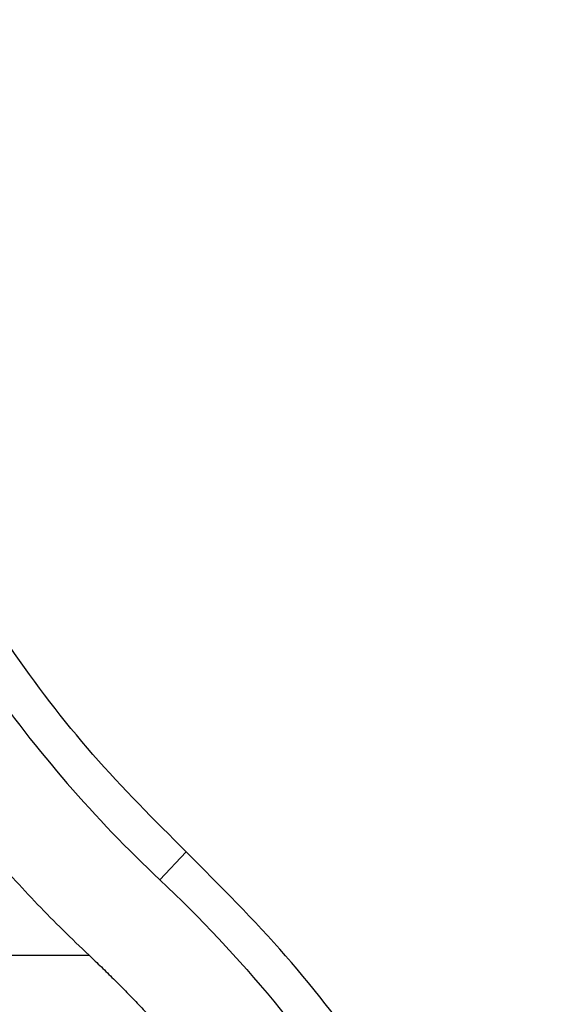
# Paper-space layout '1012-790 Hybird 2way' of a CAD drawing. Header units: millimetres. Extents: x 51 to 2966, y 67 to 3970.
# Tile 42 of 110: x 128 to 148, y 3267 to 3305. Entities that reach past the tile are written whole.
import ezdxf

# ---------------------------------------------------------------- set-up
doc = ezdxf.new("R2010")
doc.units = ezdxf.units.MM

psp = doc.layouts.new('1012-790 Hybird 2way')

# ---------------------------------------------------------------- linework, layer by layer
at = {"color": 7, "linetype": 'Continuous', "lineweight": 25}
for p, q in [((134.289, 3273.24), (133.272, 3272.159)), ((120.805, 3269.245), (130.532, 3269.245))]:
    psp.add_line(p, q, dxfattribs=at)
for points, knots in [([(113.332, 3309.027), (113.333, 3308.795), (113.335, 3308.331), (113.349, 3307.634), (113.371, 3306.937), (113.402, 3306.24), (113.443, 3305.543), (113.492, 3304.846), (113.55, 3304.15), (113.683, 3302.759), (113.95, 3300.681), (114.446, 3297.937), (115.082, 3295.224), (116.108, 3291.67), (117.723, 3287.334), (119.774, 3283.183), (121.665, 3279.989), (123.209, 3277.663), (124.869, 3275.42), (126.347, 3273.623), (127.585, 3272.229), (128.542, 3271.207), (129.521, 3270.209), (130.195, 3269.566), (130.532, 3269.245)], [0, 0, 0, 0, 0.01564, 0.031281, 0.046926, 0.062578, 0.078239, 0.093912, 0.109599, 0.125302, 0.187996, 0.250559, 0.312956, 0.375512, 0.499517, 0.623893, 0.686658, 0.749288, 0.811775, 0.874417, 0.905873, 0.937276, 0.968644, 1, 1, 1, 1]), ([(117.332, 3309.027), (117.332, 3307.295), (117.422, 3305.573), (117.773, 3302.15), (118.035, 3300.449), (118.56, 3297.914), (118.758, 3297.069), (119.195, 3295.397), (119.435, 3294.57), (120.212, 3292.114), (120.81, 3290.512), (122.166, 3287.376), (122.923, 3285.843), (124.18, 3283.595), (124.618, 3282.854), (125.536, 3281.39), (126.016, 3280.668), (127.504, 3278.547), (128.564, 3277.191), (130.817, 3274.59), (132.01, 3273.346), (133.272, 3272.159)], [0, 0, 0, 0, 0.125, 0.125, 0.25, 0.25, 0.3125, 0.3125, 0.375, 0.375, 0.5, 0.5, 0.625, 0.625, 0.6875, 0.6875, 0.75, 0.75, 0.875, 0.875, 1, 1, 1, 1]), ([(134.289, 3273.24), (133.059, 3274.471), (130.585, 3276.946), (126.809, 3281.904), (123.868, 3287.025), (121.75, 3292.132), (120.255, 3296.855), (119.069, 3302.497), (118.901, 3306.838), (118.817, 3309.027)], [0, 0, 0, 0, 0.130144, 0.26178, 0.46544, 0.570317, 0.675196, 0.836166, 1, 1, 1, 1]), ([(148.205, 3251.358), (147.347, 3253.661), (145.582, 3258.394), (142.019, 3264.316), (138.212, 3269.32), (135.602, 3271.929), (134.289, 3273.24)], [0, 0, 0, 0, 0.2811165, 0.5776928, 0.7876707, 1, 1, 1, 1]), ([(133.272, 3272.159), (134.838, 3270.687), (136.303, 3269.122), (139.038, 3265.809), (140.296, 3264.072), (142.591, 3260.44), (143.618, 3258.565), (145.425, 3254.704), (146.207, 3252.716), (146.867, 3250.671)], [0, 0, 0, 0, 0.25, 0.25, 0.5, 0.5, 0.75, 0.75, 1, 1, 1, 1]), ([(130.532, 3269.245), (130.691, 3269.094), (131.01, 3268.792), (131.479, 3268.331), (131.943, 3267.863), (132.399, 3267.39), (132.849, 3266.91), (133.293, 3266.423), (133.73, 3265.93), (134.16, 3265.43), (135.077, 3264.335), (136.423, 3262.596), (137.778, 3260.594), (138.753, 3259.003), (139.408, 3257.865), (140.029, 3256.712), (140.618, 3255.542), (141.173, 3254.358), (141.695, 3253.157), (142.183, 3251.941), (142.64, 3250.711), (142.916, 3249.879), (143.054, 3249.463)], [0, 0, 0, 0, 0.027823, 0.0556349, 0.0834413, 0.1112476, 0.1390594, 0.166882, 0.1947209, 0.2225816, 0.2504695, 0.3758291, 0.5012158, 0.5568418, 0.6123156, 0.6676802, 0.7229789, 0.7782549, 0.8335517, 0.8889127, 0.9443811, 1, 1, 1, 1])]:
    psp.add_open_spline(points, degree=3, knots=knots, dxfattribs=at)

doc.saveas('drawing.dxf')
